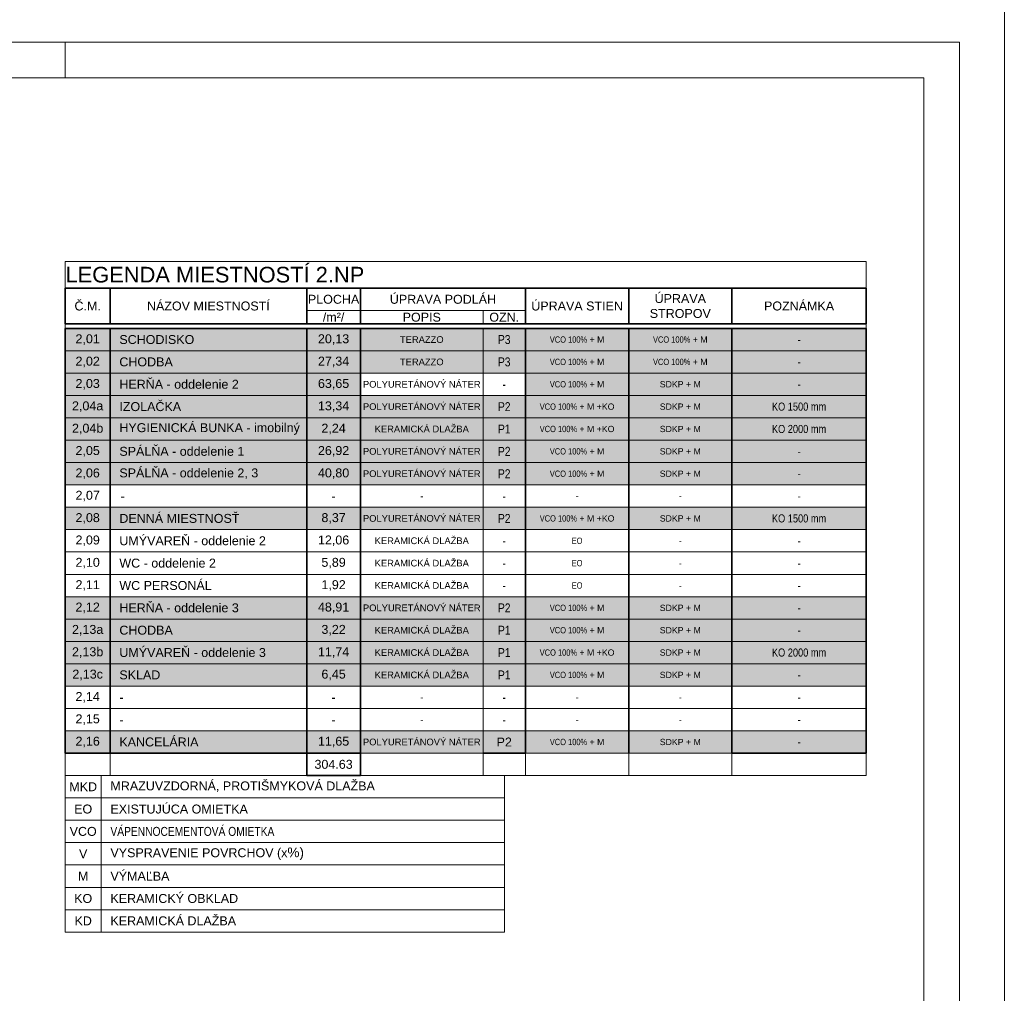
# Model space of a CAD drawing. Header units: millimetres. Extents: x -65956 to 5894746, y -14679 to 163521.
# Tile 41 of 89: x -34966 to -23956, y 3884 to 14771. Entities that reach past the tile are written whole.
import ezdxf

# ---------------------------------------------------------------- set-up
doc = ezdxf.new("R2010")
doc.units = ezdxf.units.MM
doc.layers.get('0').update_dxf_attribs({"lineweight": 5})
doc.layers.get('Defpoints').update_dxf_attribs({"color": 2, "lineweight": 30})
doc.layers.add('- pomocná oramovanie', color=245, linetype='Continuous', lineweight=0, plot=False)
doc.layers.add('Lines_Číslo_pera__99', color=7, linetype='Continuous', lineweight=0)
doc.layers.add('RE-nove', color=10, linetype='Continuous', lineweight=0)
doc.styles.get("Standard").update_dxf_attribs({"font": 'arial.ttf'})

# ---------------------------------------------------------------- blocks, each defined once
blk = doc.blocks.new('cxyvyxcvcx')
at = {"layer": '- pomocná oramovanie'}
for points in [[(-136218, -52983), (-178218, -52983), (-178218, -23283), (-136218, -23283)], [(-137118, -52083), (-177318, -52083), (-177318, -24183), (-137118, -24183)]]:
    blk.add_lwpolyline(points, close=True, dxfattribs=at)
blk.add_line((-146718, -24183), (-146718, -23783))
blk.add_lwpolyline([(-136718, -52483), (-177718, -52483), (-177718, -23783), (-136718, -23783)], close=True)
blk = doc.blocks.new('*T891')
at = {"layer": 'Defpoints', "color": 8, "linetype": 'ByBlock', "lineweight": 0, "transparency": 16777216}
for p, q in [((0, 0), (8955, 0)), ((0, 0), (0, -300)), ((8955, 0), (8955, -300)), ((0, -700), (0, -750)), ((8955, -700), (8955, -750)), ((0, -5500), (0, -5750)), ((500, -5500), (500, -5750)), ((4671, -5500), (4671, -5750)), ((5145, -5500), (5145, -5750)), ((6300, -5500), (6300, -5750)), ((7455, -5500), (7455, -5750)), ((8955, -5500), (8955, -5750)), ((0, -5750), (2700, -5750)), ((3300, -5750), (8955, -5750))]:
    blk.add_line(p, q, dxfattribs=at)
at = {"layer": 'Lines_Číslo_pera__99', "color": 0, "linetype": 'ByBlock', "lineweight": 35, "transparency": 16777216}
for p, q in [((0, -300), (500, -300)), ((0, -300), (0, -700)), ((500, -300), (500, -700)), ((2700, -300), (2700, -700)), ((3300, -300), (3300, -700)), ((5145, -300), (5145, -700)), ((6300, -300), (6300, -700)), ((7455, -300), (7455, -700)), ((8955, -300), (8955, -700)), ((0, -700), (8955, -700)), ((0, -750), (500, -750)), ((0, -750), (0, -5500)), ((500, -750), (500, -5500)), ((2700, -750), (2700, -5750)), ((3300, -750), (3300, -5750)), ((5145, -750), (5145, -5500)), ((6300, -750), (6300, -5500)), ((7455, -750), (7455, -5500)), ((8955, -750), (8955, -5500)), ((0, -5500), (3300, -5500)), ((4671, -5500), (5145, -5500)), ((7455, -5500), (8955, -5500)), ((2700, -5750), (3300, -5750))]:
    blk.add_line(p, q, dxfattribs=at)
at = {"layer": 'Lines_Číslo_pera__99', "color": 0, "linetype": 'ByBlock', "lineweight": -2, "transparency": 16777216}
for p, q in [((500, -300), (8955, -300)), ((2700, -550), (5145, -550)), ((4671, -550), (4671, -700)), ((500, -750), (8955, -750)), ((4671, -750), (4671, -5500)), ((0, -1000), (8955, -1000)), ((0, -1250), (8955, -1250)), ((0, -1500), (8955, -1500)), ((0, -1750), (8955, -1750)), ((0, -2000), (8955, -2000)), ((0, -2250), (8955, -2250)), ((0, -2500), (8955, -2500)), ((0, -2750), (8955, -2750)), ((0, -3000), (8955, -3000)), ((0, -3250), (8955, -3250)), ((0, -3500), (8955, -3500)), ((0, -3750), (8955, -3750)), ((0, -4000), (8955, -4000)), ((0, -4250), (8955, -4250)), ((0, -4500), (8955, -4500)), ((0, -4750), (8955, -4750)), ((0, -5000), (8955, -5000)), ((0, -5250), (8955, -5250)), ((3300, -5500), (4671, -5500)), ((5145, -5500), (7455, -5500))]:
    blk.add_line(p, q, dxfattribs=at)
at = {"layer": 'Lines_Číslo_pera__99', "color": 0, "linetype": 'Continuous', "transparency": 16777216}
for s, insert, char_height, width, attachment_point in [('{\\C256;LEGENDA MIESTNOSTÍ 2.NP}', (2, -150), 175, 8951.5, 4), ('{\\fArial|b0|i0|c238|p34;\\C256;Č.M.}', (250, -500), 100, 497, 5), ('{\\fArial|b0|i0|c238|p34;\\C256;NÁZOV MIESTNOSTÍ}', (1600, -500), 100, 2197, 5), ('{\\fArial|b0|i0|c238|p34;\\C256;PLOCHA}', (3000, -425), 100, 597, 5), ('{\\fArial|b0|i0|c238|p34;\\C256;ÚPRAVA PODLÁH}', (4223, -425), 100, 1842.5, 5), ('{\\C256;ÚPRAVA STIEN}', (5723, -500), 100, 1151.5, 5), ('{\\C256;ÚPRAVA STROPOV}', (6877, -500), 100, 1151.5, 5), ('{\\fArial|b0|i0|c238|p34;\\C256;POZNÁMKA}', (8205, -500), 100, 1497, 5), ('{\\fArial|b0|i0|c238|p34;\\C256;/m²/}', (3000, -625), 100, 597, 5), ('{\\fArial|b0|i0|c238|p34;\\C256;POPIS}', (3986, -625), 100, 1368.34, 5), ('{\\fArial|b0|i0|c238|p34;\\C256;OZN.}', (4908, -625), 100, 471.16, 5), ('{\\C256;2,01}', (250, -875), 100, 497, 5), ('{\\fArial Narrow|b0|i0|c238|p34;\\C256;  \\fArial|b0|i0|c238|p34; SCHODISKO}', (502, -875), 100, 2197, 4), ('{\\C256;20,13}', (3000, -875), 100, 597, 5), ('{\\C256;TERAZZO}', (3986, -875), 75, 1368.34, 5), ('{\\fArial Narrow|b0|i0|c238|p34;\\C256;P3}', (4908, -875), 100, 471.16, 5), ('{\\fArial Narrow|b0|i0|c238|p34;\\C256;VCO 100%\\fArial|b0|i0|c238|p34; + M}', (5723, -875), 70, 1151.5, 5), ('{\\fArial Narrow|b0|i0|c238|p34;\\C256;VCO 100%\\fArial|b0|i0|c238|p34; + M}', (6877, -875), 70, 1151.5, 5), ('{\\fArial Narrow|b0|i0|c238|p34;\\C256;-}', (8205, -875), 90, 1497, 5), ('{\\C256;2,02}', (250, -1125), 100, 497, 5), ('{\\fArial Narrow|b0|i0|c238|p34;\\C256;  \\fArial|b0|i0|c238|p34; CHODBA}', (502, -1125), 100, 2197, 4), ('{\\C256;27,34}', (3000, -1125), 100, 597, 5), ('{\\C256;TERAZZO}', (3986, -1125), 75, 1368.34, 5), ('{\\fArial Narrow|b0|i0|c238|p34;\\C256;P3}', (4908, -1125), 100, 471.16, 5), ('{\\fArial Narrow|b0|i0|c238|p34;\\C256;VCO 100%\\fArial|b0|i0|c238|p34; + M}', (5723, -1125), 70, 1151.5, 5), ('{\\fArial Narrow|b0|i0|c238|p34;\\C256;VCO 100%\\fArial|b0|i0|c238|p34; + M}', (6877, -1125), 70, 1151.5, 5), ('{\\fArial Narrow|b0|i0|c238|p34;\\C256;-}', (8205, -1125), 90, 1497, 5), ('{\\fArial Narrow|b0|i0|c238|p34;\\C256;  \\fArial|b0|i0|c238|p34; }HERŇA{\\C256; - oddelenie 2}', (502, -1375), 100, 2197, 4), ('{\\C256;POLYURETÁNOVÝ NÁTER}', (3986, -1375), 75, 1368.34, 5), ('{\\C256;2,03}', (250, -1375), 100, 497, 5), ('{\\C256;63,65}', (3000, -1375), 100, 597, 5), ('{\\fArial Narrow|b0|i0|c238|p34;\\C256;-}', (4908, -1375), 100, 471.16, 5), ('{\\fArial Narrow|b0|i0|c238|p34;\\C256;VCO 100%\\fArial|b0|i0|c238|p34; + M}', (5723, -1375), 70, 1151.5, 5), ('{\\C256;SDKP + M}', (6877, -1375), 70, 1151.5, 5), ('{\\fArial Narrow|b0|i0|c238|p34;\\C256;-}', (8205, -1375), 90, 1497, 5), ('{\\C256;2,04a}', (250, -1625), 100, 497, 5), ('{\\fArial Narrow|b0|i0|c238|p34;\\C256;  \\fArial|b0|i0|c238|p34; IZOLAČKA}', (502, -1625), 100, 2197, 4), ('{\\C256;13,34}', (3000, -1625), 100, 597, 5), ('{\\C256;POLYURETÁNOVÝ NÁTER}', (3986, -1625), 75, 1368.34, 5), ('{\\fArial Narrow|b0|i0|c238|p34;\\C256;P2}', (4908, -1625), 100, 471.16, 5), ('{\\fArial Narrow|b0|i0|c238|p34;\\C256;VCO 100%\\fArial|b0|i0|c238|p34; + M +KO}', (5723, -1625), 70, 1151.5, 5), ('{\\C256;SDKP + M}', (6877, -1625), 70, 1151.5, 5), ('{\\fArial Narrow|b0|i0|c238|p34;\\C256;KO 1500 mm}', (8205, -1625), 90, 1497, 5), ('{\\C256;2,04b}', (250, -1875), 100, 497, 5), ('{\\fArial Narrow|b0|i0|c238|p34;\\C256;  \\fArial|b0|i0|c238|p34; HYGIENICKÁ BUNKA - imobilný}', (502, -1875), 100, 2197, 4), ('{\\C256;2,24}', (3000, -1875), 100, 597, 5), ('{\\C256;KERAMICKÁ DLAŽBA}', (3986, -1875), 75, 1368.34, 5), ('{\\fArial Narrow|b0|i0|c238|p34;\\C256;P1}', (4908, -1875), 100, 471.16, 5), ('{\\fArial Narrow|b0|i0|c238|p34;\\C256;VCO 100%\\fArial|b0|i0|c238|p34; + M +KO}', (5723, -1875), 70, 1151.5, 5), ('{\\C256;SDKP + M}', (6877, -1875), 70, 1151.5, 5), ('{\\fArial Narrow|b0|i0|c238|p34;\\C256;KO 2000 mm}', (8205, -1875), 90, 1497, 5), ('{\\C256;2,05}', (250, -2125), 100, 497, 5), ('{\\fArial Narrow|b0|i0|c238|p34;\\C256;  \\fArial|b0|i0|c238|p34; SPÁLŇA - oddelenie 1 }', (502, -2125), 100, 2197, 4), ('{\\C256;26,92}', (3000, -2125), 100, 597, 5), ('{\\C256;POLYURETÁNOVÝ NÁTER}', (3986, -2125), 75, 1368.34, 5), ('{\\fArial Narrow|b0|i0|c238|p34;\\C256;P2}', (4908, -2125), 100, 471.16, 5), ('{\\fArial Narrow|b0|i0|c238|p34;\\C256;VCO 100%\\fArial|b0|i0|c238|p34; + M}', (5723, -2125), 70, 1151.5, 5), ('{\\C256;SDKP + M}', (6877, -2125), 70, 1151.5, 5), ('{\\fArial Narrow|b0|i0|c238|p34;\\C256;-}', (8205, -2125), 90, 1497, 5), ('{\\fArial Narrow|b0|i0|c238|p34;\\C256;  \\fArial|b0|i0|c238|p34; SPÁLŇA - oddelenie 2, 3 }', (502, -2375), 100, 2197, 4), ('{\\C256;2,06}', (250, -2375), 100, 497, 5), ('{\\C256;40,80}', (3000, -2375), 100, 597, 5), ('{\\C256;POLYURETÁNOVÝ NÁTER}', (3986, -2375), 75, 1368.34, 5), ('{\\fArial Narrow|b0|i0|c238|p34;\\C256;P2}', (4908, -2375), 100, 471.16, 5), ('{\\fArial Narrow|b0|i0|c238|p34;\\C256;VCO 100%\\fArial|b0|i0|c238|p34; + M}', (5723, -2375), 70, 1151.5, 5), ('{\\C256;SDKP + M}', (6877, -2375), 70, 1151.5, 5), ('{\\fArial Narrow|b0|i0|c238|p34;\\C256;-}', (8205, -2375), 90, 1497, 5), ('{\\C256;2,07}', (250, -2625), 100, 497, 5), ('   -', (502, -2625), 100, 2197, 4), ('-', (3000, -2625), 100, 597, 5), ('-', (3986, -2625), 75, 1368.34, 5), ('{\\fArial Narrow|b0|i0|c238|p34;\\C256;-}', (4908, -2625), 100, 471.16, 5), ('-', (5723, -2625), 70, 1151.5, 5), ('-', (6877, -2625), 70, 1151.5, 5), ('{\\fArial Narrow|b0|i0|c238|p34;\\C256;-}', (8205, -2625), 90, 1497, 5), ('{\\C256;2,08}', (250, -2875), 100, 497, 5), ('{\\fArial Narrow|b0|i0|c238|p34;\\C256;  \\fArial|b0|i0|c238|p34; DENNÁ MIESTNOSŤ\\Ftxt|c238; }', (502, -2875), 100, 2197, 4), ('{\\C256;8,37}', (3000, -2875), 100, 597, 5), ('{\\C256;POLYURETÁNOVÝ NÁTER}', (3986, -2875), 75, 1368.34, 5), ('{\\fArial Narrow|b0|i0|c238|p34;\\C256;P2}', (4908, -2875), 100, 471.16, 5), ('{\\fArial Narrow|b0|i0|c238|p34;\\C256;VCO 100%\\fArial|b0|i0|c238|p34; + M +KO}', (5723, -2875), 70, 1151.5, 5), ('{\\C256;SDKP + M}', (6877, -2875), 70, 1151.5, 5), ('{\\fArial Narrow|b0|i0|c238|p34;\\C256;KO 1500 mm}', (8205, -2875), 90, 1497, 5), ('{\\C256;2,09}', (250, -3125), 100, 497, 5), ('{\\fArial Narrow|b0|i0|c238|p34;\\C256;  \\fArial|b0|i0|c238|p34; UMÝVAREŇ - oddelenie 2 }', (502, -3125), 100, 2197, 4), ('{\\C256;12,06}', (3000, -3125), 100, 597, 5), ('{\\C256;KERAMICKÁ DLAŽBA}', (3986, -3125), 75, 1368.34, 5), ('{\\fArial Narrow|b0|i0|c238|p34;\\C256;-}', (4908, -3125), 100, 471.16, 5), ('{\\fArial Narrow|b0|i0|c238|p34;\\C256;EO}', (5723, -3125), 70, 1151.5, 5), ('-', (6877, -3125), 70, 1151.5, 5), ('{\\fArial Narrow|b0|i0|c238|p34;\\C256;-}', (8205, -3125), 90, 1497, 5), ('{\\C256;2,10}', (250, -3375), 100, 497, 5), ('{\\fArial Narrow|b0|i0|c238|p34;\\C256;  \\fArial|b0|i0|c238|p34; WC - oddelenie 2 }', (502, -3375), 100, 2197, 4), ('{\\C256;5,89}', (3000, -3375), 100, 597, 5), ('{\\C256;KERAMICKÁ DLAŽBA}', (3986, -3375), 75, 1368.34, 5), ('{\\fArial Narrow|b0|i0|c238|p34;\\C256;-}', (4908, -3375), 100, 471.16, 5), ('{\\fArial Narrow|b0|i0|c238|p34;\\C256;EO}', (5723, -3375), 70, 1151.5, 5), ('-', (6877, -3375), 70, 1151.5, 5), ('{\\fArial Narrow|b0|i0|c238|p34;\\C256;-}', (8205, -3375), 90, 1497, 5), ('{\\C256;2,11}', (250, -3625), 100, 497, 5), ('{\\fArial Narrow|b0|i0|c238|p34;\\C256;  \\fArial|b0|i0|c238|p34; WC PERSONÁL }', (502, -3625), 100, 2197, 4), ('{\\C256;1,92}', (3000, -3625), 100, 597, 5), ('{\\C256;KERAMICKÁ DLAŽBA}', (3986, -3625), 75, 1368.34, 5), ('{\\fArial Narrow|b0|i0|c238|p34;\\C256;-}', (4908, -3625), 100, 471.16, 5), ('{\\fArial Narrow|b0|i0|c238|p34;\\C256;EO}', (5723, -3625), 70, 1151.5, 5), ('-', (6877, -3625), 70, 1151.5, 5), ('{\\fArial Narrow|b0|i0|c238|p34;\\C256;-}', (8205, -3625), 90, 1497, 5), ('{\\C256;2,12}', (250, -3875), 100, 497, 5), ('{\\fArial Narrow|b0|i0|c238|p34;\\C256;  \\fArial|b0|i0|c238|p34; }HERŇA {\\C256;- oddelenie 3}', (502, -3875), 100, 2197, 4), ('{\\C256;48,91}', (3000, -3875), 100, 597, 5), ('{\\C256;POLYURETÁNOVÝ NÁTER}', (3986, -3875), 75, 1368.34, 5), ('{\\fArial Narrow|b0|i0|c238|p34;\\C256;P2}', (4908, -3875), 100, 471.16, 5), ('{\\fArial Narrow|b0|i0|c238|p34;\\C256;VCO 100%\\fArial|b0|i0|c238|p34; + M}', (5723, -3875), 70, 1151.5, 5), ('{\\C256;SDKP + M}', (6877, -3875), 70, 1151.5, 5), ('{\\fArial Narrow|b0|i0|c238|p34;\\C256;-}', (8205, -3875), 90, 1497, 5), ('{\\C256;2,13a}', (250, -4125), 100, 497, 5), ('{\\fArial Narrow|b0|i0|c238|p34;\\C256;  \\fArial|b0|i0|c238|p34; CHODBA}', (502, -4125), 100, 2197, 4), ('{\\C256;3,22}', (3000, -4125), 100, 597, 5), ('{\\C256;KERAMICKÁ DLAŽBA}', (3986, -4125), 75, 1368.34, 5), ('{\\fArial Narrow|b0|i0|c238|p34;\\C256;P1}', (4908, -4125), 100, 471.16, 5), ('{\\fArial Narrow|b0|i0|c238|p34;\\C256;VCO 100%\\fArial|b0|i0|c238|p34; + M}', (5723, -4125), 70, 1151.5, 5), ('{\\C256;SDKP + M}', (6877, -4125), 70, 1151.5, 5), ('{\\fArial Narrow|b0|i0|c238|p34;\\C256;-}', (8205, -4125), 90, 1497, 5), ('{\\fArial Narrow|b0|i0|c238|p34;\\C256;  \\fArial|b0|i0|c238|p34; UMÝVAREŇ - oddelenie 3}', (502, -4375), 100, 2197, 4), ('{\\C256;2,13b}', (250, -4375), 100, 497, 5), ('{\\C256;11,74}', (3000, -4375), 100, 597, 5), ('{\\C256;KERAMICKÁ DLAŽBA}', (3986, -4375), 75, 1368.34, 5), ('{\\fArial Narrow|b0|i0|c238|p34;\\C256;P1}', (4908, -4375), 100, 471.16, 5), ('{\\fArial Narrow|b0|i0|c238|p34;\\C256;VCO 100%\\fArial|b0|i0|c238|p34; + M +KO}', (5723, -4375), 70, 1151.5, 5), ('{\\C256;SDKP + M}', (6877, -4375), 70, 1151.5, 5), ('{\\fArial Narrow|b0|i0|c238|p34;\\C256;KO 2000 mm}', (8205, -4375), 90, 1497, 5), ('{\\C256;2,13c}', (250, -4625), 100, 497, 5), ('{\\fArial Narrow|b0|i0|c238|p34;\\C256;  \\fArial|b0|i0|c238|p34; SKLAD}', (502, -4625), 100, 2197, 4), ('{\\C256;6,45}', (3000, -4625), 100, 597, 5), ('{\\C256;KERAMICKÁ DLAŽBA}', (3986, -4625), 75, 1368.34, 5), ('{\\fArial Narrow|b0|i0|c238|p34;\\C256;P1}', (4908, -4625), 100, 471.16, 5), ('{\\fArial Narrow|b0|i0|c238|p34;\\C256;VCO 100%\\fArial|b0|i0|c238|p34; + M}', (5723, -4625), 70, 1151.5, 5), ('{\\C256;SDKP + M}', (6877, -4625), 70, 1151.5, 5), ('{\\fArial Narrow|b0|i0|c238|p34;\\C256;-}', (8205, -4625), 90, 1497, 5), ('{\\C256;2,14}', (250, -4875), 100, 497, 5), ('{\\fArial Narrow|b0|i0|c238|p34;\\C256;  \\fArial|b0|i0|c238|p34; -}', (502, -4875), 100, 2197, 4), ('{\\C256;-}', (3000, -4875), 100, 597, 5), ('-', (3986, -4875), 75, 1368.34, 5), ('{\\fArial Narrow|b0|i0|c238|p34;\\C256;-}', (4908, -4875), 100, 471.16, 5), ('-', (5723, -4875), 70, 1151.5, 5), ('-', (6877, -4875), 70, 1151.5, 5), ('{\\fArial Narrow|b0|i0|c238|p34;\\C256;-}', (8205, -4875), 90, 1497, 5), ('{\\C256;2,15}', (250, -5125), 100, 497, 5), ('{\\fArial Narrow|b0|i0|c238|p34;\\C256;  \\fArial|b0|i0|c238|p34; -}', (502, -5125), 100, 2197, 4), ('{\\C256;-}', (3000, -5125), 100, 597, 5), ('-', (3986, -5125), 75, 1368.34, 5), ('{\\fArial Narrow|b0|i0|c238|p34;\\C256;-}', (4908, -5125), 100, 471.16, 5), ('-', (5723, -5125), 70, 1151.5, 5), ('-', (6877, -5125), 70, 1151.5, 5), ('{\\fArial Narrow|b0|i0|c238|p34;\\C256;-}', (8205, -5125), 90, 1497, 5), ('{\\C256;2,16}', (250, -5375), 100, 497, 5), ('{\\fArial Narrow|b0|i0|c238|p34;\\C256;  \\fArial|b0|i0|c238|p34; KANCELÁRIA}', (502, -5375), 100, 2197, 4), ('{\\C256;11,65}', (3000, -5375), 100, 597, 5), ('{\\C256;POLYURETÁNOVÝ NÁTER}', (3986, -5375), 75, 1368.34, 5), ('P2', (4908, -5375), 100, 471.16, 5), ('{\\fArial Narrow|b0|i0|c238|p34;\\C256;VCO 100%\\fArial|b0|i0|c238|p34; + M}', (5723, -5375), 70, 1151.5, 5), ('{\\C256;SDKP + M}', (6877, -5375), 70, 1151.5, 5), ('{\\fArial Narrow|b0|i0|c238|p34;\\C256;-}', (8205, -5375), 90, 1497, 5), ('304.63', (3000, -5625), 100, 597, 5)]:
    blk.add_mtext(s, dxfattribs=dict(at, insert=insert, char_height=char_height, width=width, attachment_point=attachment_point))
blk = doc.blocks.new('*T892')
at = {"layer": 'Defpoints', "color": 8, "linetype": 'ByBlock', "lineweight": 0, "transparency": 16777216}
for p, q in [((0, 0), (4911, 0)), ((0, 0), (0, -1750)), ((400, 0), (400, -1750)), ((4911, 0), (4911, -1750)), ((0, -250), (4911, -250)), ((0, -500), (4911, -500)), ((0, -750), (4911, -750)), ((0, -1000), (4911, -1000)), ((0, -1250), (4911, -1250)), ((0, -1500), (4911, -1500)), ((0, -1750), (4911, -1750))]:
    blk.add_line(p, q, dxfattribs=at)
at = {"layer": 'Lines_Číslo_pera__99', "color": 0, "linetype": 'Continuous', "transparency": 16777216, "char_height": 100}
for s, insert, width, attachment_point in [('{\\C256;MKD}', (200, -125), 397, 5), ('{\\fArial Narrow|b0|i0|c238|p34;\\C256;  \\fArial|b0|i0|c238|p34; MRAZUVZDORNÁ, PROTIŠMYKOVÁ DLAŽBA}', (402, -125), 4508.34, 4), ('{\\C256;EO}', (200, -375), 397, 5), ('{\\fArial Narrow|b0|i0|c238|p34;\\C256;  \\fArial|b0|i0|c238|p34; EXISTUJÚCA OMIETKA}', (402, -375), 4508.34, 4), ('{\\fArial Narrow|b0|i0|c238|p34;\\C256;  \\fArial|b0|i0|c238|p34; \\fArial Narrow|b0|i0|c238|p34;VÁPENNOCEMENTOVÁ OMIETKA}', (402, -625), 4508.34, 4), ('{\\C256;VCO}', (200, -625), 397, 5), ('{\\C256;V}', (200, -875), 397, 5), ('{\\fArial Narrow|b0|i0|c238|p34;\\C256;  \\fArial|b0|i0|c238|p34; VYSPRAVENIE POVRCHOV (x\\H1.0833x;%)}', (402, -875), 4508.34, 4), ('{\\C256;M}', (200, -1125), 397, 5), ('{\\fArial Narrow|b0|i0|c238|p34;\\C256;  \\fArial|b0|i0|c238|p34; VÝMAĽBA\\Ftxt|c238; }', (402, -1125), 4508.34, 4), ('{\\fArial Narrow|b0|i0|c238|p34;\\C256;  \\fArial|b0|i0|c238|p34; KERAMICKÝ OBKLAD}', (402, -1375), 4508.34, 4), ('{\\C256;KO}', (200, -1375), 397, 5), ('{\\C256;KD}', (200, -1625), 397, 5), ('{\\fArial Narrow|b0|i0|c238|p34;\\C256;  \\fArial|b0|i0|c238|p34; KERAMICKÁ DLAŽBA}', (402, -1625), 4508.34, 4)]:
    blk.add_mtext(s, dxfattribs=dict(at, insert=insert, width=width, attachment_point=attachment_point))

msp = doc.modelspace()

# ---------------------------------------------------------------- hatches: boundary and pattern name
at = {"layer": 'RE-nove'}
h = msp.add_hatch(dxfattribs=at)
h.set_pattern_fill('OMITKA', color=256, scale=30, angle=-180)
h.set_pattern_definition([(225, (-146238.73, 257415.97), (21.2132034, -21.2132034), [0, -30])])
h.paths.add_polyline_path([(-25501.51, 11319.17), (-34456.01, 11319.17), (-34456.01, 10819.17), (-25501.51, 10819.17)])
h = msp.add_hatch(dxfattribs=at)
h.set_pattern_fill('OMITKA', color=256, scale=30, angle=-180)
h.set_pattern_definition([(225, (-151893.232, 257165.97), (21.2132034, -21.2132034), [0, -30])])
h.paths.add_polyline_path([(-31156.01, 10819.17), (-34456.01, 10819.17), (-34456.01, 10569.17), (-31156.01, 10569.17)])
h = msp.add_hatch(dxfattribs=at)
h.set_pattern_fill('OMITKA', color=256, scale=30, angle=-180)
h.set_pattern_definition([(225, (-146238.73, 257165.97), (21.2132034, -21.2132034), [0, -30])])
h.paths.add_polyline_path([(-25501.51, 10819.17), (-29310.51, 10819.17), (-29310.51, 10569.17), (-25501.51, 10569.17)])
h = msp.add_hatch(dxfattribs=at)
h.set_pattern_fill('OMITKA', color=256, scale=30, angle=-180)
h.set_pattern_definition([(225, (-146238.73, 256165.97), (21.2132034, -21.2132034), [0, -30])])
h.paths.add_polyline_path([(-25501.51, 10569.17), (-34456.01, 10569.17), (-34456.01, 9569.17), (-25501.51, 9569.17)])
h = msp.add_hatch(dxfattribs=at)
h.set_pattern_fill('OMITKA', color=256, scale=30, angle=-180)
h.set_pattern_definition([(225, (-146238.73, 255665.97), (21.2132034, -21.2132034), [0, -30])])
h.paths.add_polyline_path([(-25501.51, 9319.17), (-34456.01, 9319.17), (-34456.01, 9069.17), (-25501.51, 9069.17)])
h = msp.add_hatch(dxfattribs=at)
h.set_pattern_fill('OMITKA', color=256, scale=30, angle=-180)
h.set_pattern_definition([(225, (-146238.73, 253915.97), (21.2132034, -21.2132034), [0, -30])])
h.paths.add_polyline_path([(-25501.51, 8319.17), (-34456.01, 8319.17), (-34456.01, 7319.17), (-25501.51, 7319.17)])
h = msp.add_hatch(dxfattribs=at)
h.set_pattern_fill('OMITKA', color=256, scale=30, angle=-180)
h.set_pattern_definition([(225, (-146238.73, 253165.97), (21.2132034, -21.2132034), [0, -30])])
h.paths.add_polyline_path([(-25501.51, 6819.17), (-34456.01, 6819.17), (-34456.01, 6569.17), (-25501.51, 6569.17)])

# ---------------------------------------------------------------- linework, layer by layer
at = {"lineweight": 35}
for p, q in [((-25501.51, 11769.17), (-34056.01, 11769.17)), ((-25501.51, 11319.17), (-34056.01, 11319.36))]:
    msp.add_line(p, q, dxfattribs=at)

# ---------------------------------------------------------------- block references
for name, p in [('cxyvyxcvcx', (112262.3, 38304.75)), ('*T891', (-34456.01, 12069.17)), ('*T892', (-34456.01, 6319.17))]:
    msp.add_blockref(name, p)

doc.saveas('drawing.dxf')
